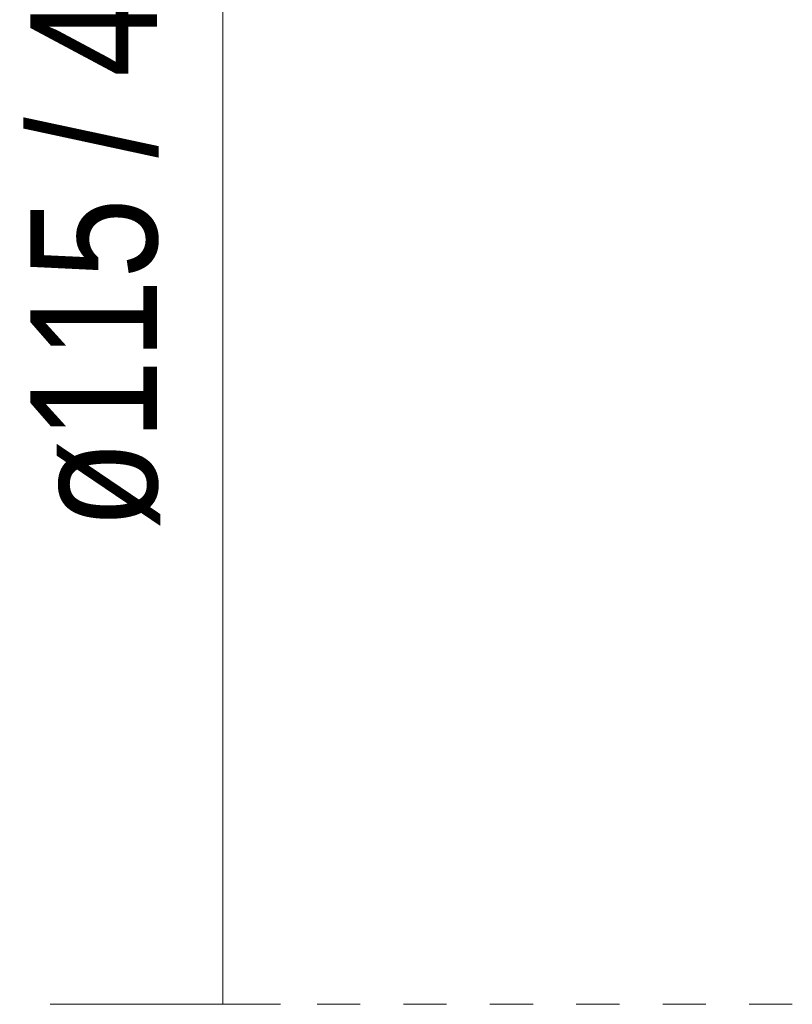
# Model space of a CAD drawing. Header units: millimetres. Extents: x -6729 to -5173, y -1197 to 6775.
# Tile 4 of 12: x -5487 to -5434, y 242 to 311. Entities that reach past the tile are written whole.
import ezdxf

# ---------------------------------------------------------------- set-up
doc = ezdxf.new("R2010")
doc.units = ezdxf.units.MM
doc.linetypes.add('Dash', pattern=[6, 3, -3])
doc.layers.add('A-ANNO-DIMS', color=7, linetype='Dash', lineweight=9, true_color=0xd2d2d2)
doc.layers.add('A-ANNO-DIMS-4', color=7, linetype='Continuous', lineweight=9)
doc.styles.add('Arial Narrow', font='ARIALN.TTF', dxfattribs={"height": 8.8})
doc.dimstyles.new('FARO_-_2_2mm_Arial_Narrow_mm_Inch_Left', dxfattribs={"dimscale": 304.8, "dimtxt": 9.006193, "dimasz": 0, "dimexe": 0.03937, "dimexo": 0.0625, "dimgap": 0.006562, "dimtad": 1, "dimdec": 0, "dimzin": 0, "dimdsep": 46, "dimtxsty": 'Arial Narrow', "dimblk1": 'NONE', "dimblk2": 'NONE', "dimsah": 1, "dimcen": 0.09, "dimadec": 0, "dimazin": 0, "dimtfac": 1, "dimtdec": 4, "dimtix": 1, "dimtmove": 0, "dimatfit": 3, "dimfxl": 0.013123, "dimfxlon": 1, "dimtvp": 1, "dimtolj": 1, "dimtzin": 0, "dimarcsym": 2})

# ---------------------------------------------------------------- blocks, each defined once
blk = doc.blocks.new('DIMBLOCK7-Lateral_PDF')
at = {"layer": 'A-ANNO-DIMS-4', "color": 251, "true_color": 0x5b5b5b, "transparency": 16777216}
for p, q in [((-5469.055, 357.501), (-5485.055, 357.501)), ((-5473.055, 357.501), (-5473.055, 242.499)), ((-5473.055, 357.501), (-5469.055, 357.501)), ((-5469.055, 242.499), (-5485.055, 242.499)), ((-5473.055, 242.499), (-5469.055, 242.499))]:
    blk.add_line(p, q, dxfattribs=at)
at = {"layer": 'A-ANNO-DIMS-4', "color": 0, "transparency": 16777216, "insert": (-5486.428, 275.483), "char_height": 8.8, "width": 58.84046, "attachment_point": 1, "rotation": 90, "line_spacing_factor": 0.974696, "style": 'Arial Narrow'}
blk.add_mtext('ø115 / 4.5"', dxfattribs=at)
blk = doc.blocks.new('_None')

msp = doc.modelspace()

# ---------------------------------------------------------------- linework, layer by layer
at = {"layer": 'A-ANNO-DIMS'}
msp.add_line((-5433.518, 242.499), (-5472.759, 242.499), dxfattribs=at)

# ---------------------------------------------------------------- dimensions: what is measured, and where the dimension line sits
at = {"layer": 'A-ANNO-DIMS', "color": 251, "linetype": 'Continuous', "true_color": 0x5b5b5b}
dim = msp.add_linear_dim(base=(-5473.055, 242.499), p1=(-5469.055, 357.501), p2=(-5469.055, 242.499), angle=90, text='ø<>', dimstyle='FARO_-_2_2mm_Arial_Narrow_mm_Inch_Left', override={"dimpost": '<>', "dimfxl": 115.002199}, dxfattribs=at)
dim.commit()
dim.dimension.update_dxf_attribs({"geometry": 'DIMBLOCK7-Lateral_PDF', "text_midpoint": (-5480.752, 300)})

doc.saveas('drawing.dxf')
